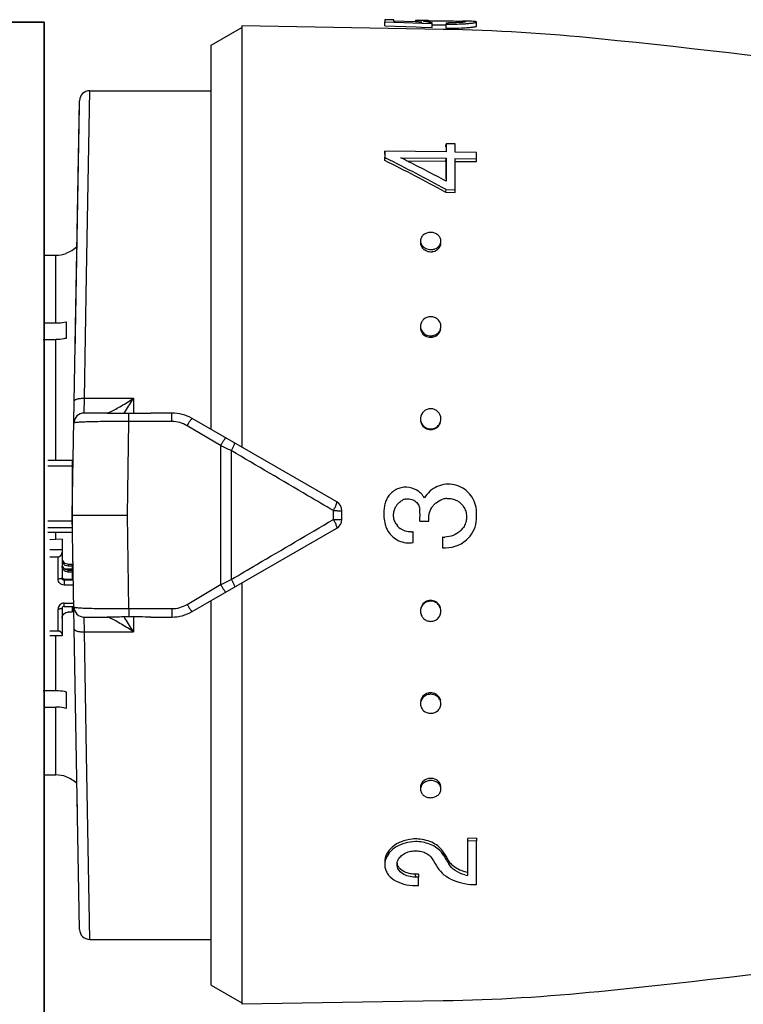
# Model space of a CAD drawing. Header units: millimetres. Extents: x 1279 to 58476, y -6899 to 74987.
# Tile 67 of 157: x 14994 to 15030, y -3103 to -3055. Entities that reach past the tile are written whole.
import ezdxf

# ---------------------------------------------------------------- set-up
doc = ezdxf.new("R2010")
doc.units = ezdxf.units.MM
doc.layers.add('UT_ZAŘÍZENÍ - OT', color=3, linetype='Continuous', lineweight=35)

msp = doc.modelspace()

# ---------------------------------------------------------------- linework, layer by layer
at = {"color": 0, "linetype": 'Continuous'}
for p, q in [((15003.696, -3056.085), (15005.196, -3055.219)), ((15005.196, -3055.145), (15005.196, -3075.79)), ((15015.064, -3055.318), (15005.196, -3055.145)), ((15012.196, -3055.144), (15012.2, -3054.945)), ((15012.196, -3055.144), (15013.745, -3055.198)), ((15012.2, -3054.84), (15012.2, -3054.945)), ((15012.65, -3054.848), (15012.2, -3054.84)), ((15012.2, -3054.945), (15012.648, -3054.96)), ((15012.648, -3054.96), (15012.716, -3054.963)), ((15012.65, -3054.916), (15012.65, -3054.848)), ((15013.709, -3054.95), (15012.65, -3054.916)), ((15012.716, -3054.963), (15014.007, -3055.008)), ((15013.7, -3054.896), (15013.699, -3054.949)), ((15014.012, -3054.959), (15013.709, -3054.95)), ((15013.745, -3055.198), (15014.004, -3055.207)), ((15013.863, -3054.955), (15013.863, -3054.94)), ((15014.004, -3055.207), (15014.52, -3055.226)), ((15014.007, -3055.008), (15014.094, -3055.011)), ((15014.094, -3055.011), (15014.524, -3055.027)), ((15014.3, -3054.954), (15014.301, -3054.89)), ((15014.52, -3055.226), (15014.524, -3055.027)), ((15014.522, -3055.087), (15014.553, -3055.087)), ((15014.524, -3055.027), (15014.524, -3054.974)), ((15015.133, -3054.894), (15015.256, -3054.896)), ((15015.133, -3055.094), (15015.208, -3055.095)), ((15015.206, -3055.255), (15015.209, -3055.056)), ((15015.209, -3054.993), (15015.209, -3055.056)), ((15016.048, -3054.907), (15016.036, -3054.907)), ((15016.047, -3054.967), (15016.047, -3054.921)), ((15016.063, -3054.908), (15016.048, -3054.907)), ((15016.696, -3055.154), (15016.699, -3054.954)), ((15003.696, -3074.924), (15003.696, -3056.085)), ((14997.596, -3067.383), (14997.75, -3058.319)), ((14997.75, -3058.319), (15003.696, -3058.319)), ((14996.896, -3079.119), (14997.25, -3058.81)), ((14997.034, -3071.185), (14997.246, -3059.06)), ((15015.196, -3061.069), (15015.199, -3060.918)), ((15015.199, -3060.918), (15015.199, -3061.324)), ((15015.649, -3060.924), (15015.199, -3060.918)), ((15015.649, -3061.33), (15015.649, -3060.924)), ((15012.196, -3061.432), (15012.2, -3061.285)), ((15012.2, -3061.285), (15012.2, -3061.597)), ((15015.199, -3061.324), (15012.2, -3061.285)), ((15016.699, -3061.343), (15015.649, -3061.33)), ((15016.699, -3061.654), (15016.699, -3061.343)), ((15012.196, -3061.741), (15012.2, -3061.597)), ((15012.2, -3061.597), (15012.255, -3061.625)), ((15012.985, -3061.607), (15015.199, -3061.635)), ((15013.04, -3061.635), (15012.985, -3061.607)), ((15013.278, -3061.755), (15015.196, -3061.779)), ((15015.196, -3061.779), (15015.199, -3061.635)), ((15015.196, -3061.779), (15015.196, -3062.637)), ((15015.199, -3061.635), (15015.199, -3062.754)), ((15015.646, -3061.785), (15016.696, -3061.798)), ((15015.649, -3063.173), (15015.649, -3061.641)), ((15015.649, -3061.641), (15016.699, -3061.654)), ((15016.696, -3061.798), (15016.699, -3061.654)), ((15015.144, -3063.271), (15015.196, -3063.299)), ((15015.196, -3063.299), (15015.199, -3063.168)), ((15015.196, -3063.299), (15015.646, -3063.304)), ((15015.199, -3063.168), (15015.649, -3063.173)), ((15015.646, -3063.304), (15015.649, -3063.173)), ((14996.596, -3066.283), (14996.596, -3066.296)), ((14995.525, -3066.382), (14996.096, -3066.382)), ((14996.096, -3069.706), (14996.096, -3066.382)), ((14997.493, -3073.394), (14997.596, -3067.383)), ((14995.478, -3069.706), (14996.096, -3069.706)), ((14996.596, -3069.645), (14996.596, -3070.459)), ((14995.471, -3070.519), (14996.096, -3070.519)), ((14996.096, -3076.445), (14996.096, -3070.519)), ((14997.474, -3074.119), (14997.493, -3073.394)), ((14997.493, -3073.394), (14999.896, -3073.394)), ((14999.896, -3073.394), (14999.896, -3074.128)), ((14998.632, -3074.119), (14997.474, -3074.119)), ((14999.596, -3079.119), (14999.668, -3074.534)), ((14999.668, -3074.534), (14999.668, -3074.127)), ((15001.766, -3074.534), (14999.668, -3074.534)), ((15001.766, -3074.119), (15000.739, -3074.119)), ((15001.766, -3074.534), (15001.766, -3074.119)), ((15009.846, -3078.475), (15002.766, -3074.387)), ((15004.162, -3075.707), (15002.516, -3074.739)), ((15004.162, -3075.707), (15004.162, -3082.531)), ((15004.683, -3075.963), (15004.683, -3082.275)), ((14996.896, -3076.445), (14995.696, -3076.445)), ((14996.896, -3076.445), (14996.896, -3079.967)), ((14996.896, -3076.729), (14995.696, -3076.729)), ((15009.682, -3079.335), (15009.682, -3078.904)), ((15010.096, -3079.331), (15010.096, -3078.908)), ((14997.25, -3099.428), (14996.896, -3079.119)), ((14996.896, -3079.119), (14999.596, -3079.119)), ((14999.668, -3083.704), (14999.596, -3079.119)), ((14996.896, -3079.425), (14995.696, -3079.425)), ((14996.896, -3079.74), (14995.696, -3079.74)), ((15002.766, -3083.851), (15009.846, -3079.764)), ((15013.91, -3079.422), (15014.36, -3079.422)), ((14996.896, -3079.967), (14995.696, -3079.967)), ((14996.396, -3080.294), (14995.796, -3080.327)), ((14996.096, -3080.31), (14996.096, -3079.967)), ((14996.396, -3080.294), (14996.396, -3082.217)), ((15013.59, -3080.463), (15013.59, -3079.928)), ((15015.019, -3080.191), (15015.019, -3080.725)), ((14996.396, -3080.825), (14995.796, -3080.825)), ((14996.196, -3081.177), (14995.796, -3081.177)), ((14996.196, -3082.256), (14996.196, -3081.177)), ((14996.942, -3081.768), (14996.532, -3081.768)), ((14996.696, -3081.523), (14996.696, -3081.621)), ((14996.696, -3081.523), (14996.896, -3081.523)), ((14996.896, -3081.621), (14996.696, -3081.621)), ((14996.894, -3081.737), (14996.941, -3081.734)), ((14996.896, -3081.523), (14996.896, -3081.768)), ((14996.941, -3081.734), (14996.936, -3081.411)), ((14996.496, -3082.257), (14996.496, -3082.55)), ((14996.496, -3082.257), (14996.896, -3082.257)), ((14996.696, -3081.816), (14996.696, -3081.913)), ((14996.696, -3081.816), (14996.896, -3081.816)), ((14996.896, -3081.913), (14996.696, -3081.913)), ((14996.896, -3081.816), (14996.896, -3082.257)), ((14996.896, -3081.963), (14996.945, -3081.963)), ((14996.896, -3082.159), (14996.949, -3082.159)), ((14996.951, -3082.315), (14996.496, -3082.315)), ((14996.956, -3082.55), (14996.496, -3082.55)), ((15002.516, -3083.5), (15004.162, -3082.531)), ((15005.196, -3082.448), (15005.196, -3103.093)), ((14996.196, -3084.806), (14996.196, -3083.727)), ((14996.396, -3083.688), (14996.396, -3085.042)), ((14996.496, -3083.594), (14996.496, -3083.433)), ((14996.496, -3083.433), (14996.971, -3083.433)), ((14996.496, -3083.594), (14996.974, -3083.594)), ((14996.896, -3083.594), (14996.896, -3083.875)), ((14999.668, -3083.704), (15001.766, -3083.704)), ((14999.668, -3083.704), (14999.668, -3084.112)), ((15001.766, -3083.704), (15001.766, -3084.119)), ((15003.696, -3102.153), (15003.696, -3083.314)), ((14996.896, -3083.875), (14996.696, -3083.875)), ((14997.474, -3084.119), (14998.632, -3084.119)), ((14997.493, -3084.844), (14997.474, -3084.119)), ((14999.896, -3084.11), (14999.896, -3084.844)), ((15000.739, -3084.119), (15001.766, -3084.119)), ((14996.196, -3084.806), (14995.796, -3084.806)), ((14996.396, -3085.042), (14995.796, -3085.042)), ((14996.096, -3087.719), (14996.096, -3085.042)), ((14997.493, -3084.844), (14999.896, -3084.844)), ((14997.596, -3090.855), (14997.493, -3084.844)), ((14995.471, -3087.719), (14996.096, -3087.719)), ((14996.596, -3087.78), (14996.596, -3088.593)), ((14995.478, -3088.532), (14996.096, -3088.532)), ((14996.096, -3091.856), (14996.096, -3088.532)), ((14997.75, -3099.919), (14997.596, -3090.855)), ((14995.525, -3091.856), (14996.096, -3091.856)), ((14996.596, -3091.942), (14996.596, -3091.955)), ((14997.151, -3093.734), (14997.136, -3092.872)), ((15016.696, -3094.96), (15016.246, -3094.965)), ((15016.246, -3094.965), (15016.249, -3095.097)), ((15016.699, -3095.091), (15016.249, -3095.097)), ((15016.249, -3095.097), (15016.249, -3096.785)), ((15016.696, -3094.96), (15016.699, -3095.091)), ((15016.699, -3097.234), (15016.699, -3095.091)), ((15015.074, -3095.649), (15015.077, -3095.787)), ((15015.102, -3095.696), (15015.074, -3095.649)), ((15015.219, -3096.025), (15015.191, -3095.977)), ((15015.329, -3096.072), (15015.332, -3096.213)), ((15013.846, -3096.717), (15013.696, -3096.719)), ((15013.696, -3096.719), (15013.7, -3096.865)), ((15013.846, -3096.717), (15013.85, -3096.863)), ((15013.85, -3096.863), (15013.7, -3096.865)), ((15013.85, -3097.271), (15013.85, -3096.863)), ((15013.7, -3097.273), (15013.85, -3097.271)), ((14997.75, -3099.919), (15003.696, -3099.919)), ((15003.696, -3102.153), (15005.196, -3103.019)), ((15015.064, -3102.921), (15005.196, -3103.093))]:
    msp.add_line(p, q, dxfattribs=at)
for centre, radius, start, end in [((15013.975, -3068.1), 13.227, 89.4411, 89.8689), ((15013.875, -3077.896), 23.023, 89.1611, 89.4301), ((15013.59, -3096.997), 42.126, 88.9967, 89.1537), ((15014.45, -3060.168), 5.28, 90.802, 91.6255), ((15014.886, -3049.608), 5.379, 264.4209, 265.2299), ((15014.972, -3048.566), 6.424, 265.2378, 265.9935), ((15015.383, -3044.965), 10.03, 269.0062, 269.6233), ((15015.426, -3042.514), 12.544, 269.0086, 269.7243), ((15015.507, -3045.356), 9.899, 272.5844, 273.3433), ((15015.508, -3045.224), 9.833, 272.604, 273.3682), ((15015.847, -3057.472), 2.559, 85.7717, 86.5413), ((15015.903, -3056.703), 1.789, 85.3674, 85.7466), ((15015.431, -3090.642), 35.74, 88.7845, 88.9876), ((15015.58, -3046.627), 8.626, 273.3493, 274.1441), ((15015.581, -3046.478), 8.577, 273.3742, 274.1744), ((15013.493, -3145.304), 90, 84.13647, 89), ((14971.608, -3553.159), 500, 80.7849, 84.13647), ((14997.75, -3058.819), 0.5, 90, 178.9973), ((14965.175, -3155.936), 105.279, 61.6647, 63.47201), ((14964.911, -3155.559), 105.191, 61.44046, 63.25103), ((14968.279, -3150.535), 99.533, 63.12099, 63.27442), ((14965.366, -3156.222), 105.923, 61.93543, 63.10673), ((15014.276, -3065.79), 0.33, 178.1966, 179.9988), ((15014.606, -3065.799), 0.34, 350.7701, 358.1614), ((14996.094, -3064.873), 1.509, 270.0706, 289.42), ((14996.096, -3064.869), 1.5, 289.4712, 313.3508), ((15014.452, -3065.632), 0.582, 256.3839, 269.3877), ((15014.456, -3065.53), 0.577, 256.3453, 269.3858), ((15014.451, -3065.642), 0.572, 269.4844, 276.215), ((15014.455, -3065.54), 0.567, 269.4846, 276.231), ((15014.45, -3065.632), 0.583, 276.2044, 282.5615), ((15014.454, -3065.529), 0.578, 276.2208, 282.5995), ((15014.363, -3069.939), 0.417, 180.044, 188.3148), ((15014.535, -3069.87), 0.415, 357.3732, 359.9964), ((15014.449, -3069.889), 0.519, 269.6646, 277.0861), ((15014.453, -3069.82), 0.515, 269.6648, 277.1036), ((15014.447, -3069.874), 0.533, 277.0798, 284.0515), ((15014.451, -3069.806), 0.529, 277.098, 284.093), ((14979.113, -3060.872), 24.264, 327.1853, 328.9302), ((14983.07, -3063.417), 19.559, 326.8086, 327.1686), ((14997.474, -3074.619), 0.5, 90, 179.0027), ((15001.766, -3076.119), 2, 60, 90), ((15001.765, -3076.013), 1.479, 59.4874, 89.9707), ((15014.478, -3074.404), 0.471, 354.8154, 359.9851), ((15014.447, -3074.442), 0.492, 269.8571, 277.6864), ((15014.451, -3074.411), 0.488, 269.8574, 277.7049), ((15014.445, -3074.425), 0.509, 277.6834, 285.011), ((15014.448, -3074.394), 0.505, 277.7025, 285.0544), ((14896.6, -3295.08), 244.324, 63.74449, 63.88063), ((14996.995, -3077.275), 0.0994, 180.0197, 226.4078), ((14996.996, -3077.263), 0.301, 250.5574, 255.9901), ((15013.238, -3078.811), 1.054, 158.3318, 164.7886), ((15013.255, -3078.818), 1.073, 152.1571, 158.3337), ((15013.26, -3078.82), 1.078, 145.9704, 152.1594), ((15013.338, -3078.89), 0.569, 108.7448, 116.1595), ((15013.341, -3078.897), 0.576, 101.6028, 108.7468), ((15015.313, -3079.231), 0.927, 100.7837, 106.9207), ((15015.303, -3079.182), 0.878, 93.8951, 100.7379), ((14996.995, -3078.891), 0.3, 107.6465, 109.446), ((15009.596, -3078.908), 0.5, 0, 60), ((15014.15, -3079.058), 1.999, 164.808, 168.1654), ((15013.457, -3079.121), 0.828, 140.8707, 150.3087), ((15013.463, -3079.126), 0.836, 130.1716, 140.8695), ((15011.613, -3079.119), 2.316, 352.4805, 7.1832), ((15015.322, -3079.273), 0.97, 138.9557, 147.5387), ((15015.317, -3079.269), 0.963, 129.9881, 138.9243), ((15014.038, -3079.119), 2.661, 352.617, 5.7964), ((15009.596, -3079.331), 0.5, 300, 0), ((15013.358, -3079.282), 1.181, 194.6023, 200.5271), ((15013.404, -3079.264), 1.23, 200.5407, 209.4474), ((15013.419, -3079.257), 1.247, 209.4292, 211.6367), ((15013.468, -3079.111), 0.841, 211.8891, 219.0761), ((15013.46, -3079.118), 0.831, 219.0533, 232.0289), ((15015.138, -3079.076), 1.119, 312.7756, 319.0143), ((15015.309, -3079.225), 0.893, 319.047, 325.886), ((15013.447, -3079.156), 0.785, 273.2244, 280.4384), ((15015.137, -3079.093), 1.104, 263.8642, 270.1259), ((15015.137, -3079.085), 1.644, 265.8993, 310.2058), ((14996.686, -3081.326), 0.29, 180.0444, 214.054), ((14896.6, -2863.158), 244.324, 296.11937, 296.25551), ((14996.484, -3083.688), 0.0882, 171.3392, 179.9631), ((14997.474, -3083.619), 0.5, 181, 270), ((15001.765, -3082.226), 1.479, 270.0293, 300.5126), ((15014.45, -3083.815), 0.51, 98.0269, 105.3394), ((15014.454, -3083.846), 0.507, 98.0461, 105.3827), ((15014.448, -3083.797), 0.493, 90.2068, 98.0303), ((15014.451, -3083.828), 0.489, 90.2071, 98.0487), ((14982.727, -3095.044), 19.968, 32.8351, 33.1877), ((14979.191, -3097.317), 24.171, 31.0665, 32.8181), ((15001.766, -3082.119), 2, 270, 300), ((15014.43, -3083.837), 0.481, 185.0847, 187.79), ((15014.452, -3088.368), 0.537, 97.7954, 104.7367), ((15014.455, -3088.436), 0.533, 97.8136, 104.7779), ((15014.45, -3088.351), 0.52, 90.3923, 97.8022), ((15014.453, -3088.419), 0.516, 90.3925, 97.8198), ((14996.094, -3093.366), 1.509, 70.58, 89.9294), ((14996.096, -3093.369), 1.5, 46.6492, 70.5288), ((15014.453, -3092.612), 0.588, 97.2668, 103.5858), ((15014.457, -3092.715), 0.584, 97.2832, 103.6235), ((15014.452, -3092.598), 0.574, 90.5617, 97.2781), ((15014.455, -3092.7), 0.569, 90.5618, 97.294), ((15014.451, -3092.587), 0.563, 89.5723, 90.5364), ((15014.454, -3092.705), 0.574, 77.3795, 90.4724), ((15014.451, -3092.603), 0.579, 77.4233, 89.5238), ((15014.606, -3092.439), 0.34, 1.8386, 9.2299), ((15014.276, -3092.449), 0.33, 180.0012, 181.8034), ((15013.719, -3096.975), 1.981, 90.6662, 95.2549), ((15013.718, -3096.943), 1.949, 86.3178, 90.6522), ((15014.114, -3096.374), 1.129, 37.3043, 43.3274), ((15014.209, -3096.301), 1.009, 30.6653, 37.3109), ((15055.472, -3071.9), 46.929, 210.5968, 210.8677), ((15054.623, -3072.068), 46.046, 210.8741, 211.1479), ((15013.258, -3096.243), 0.458, 173.0331, 181.3955), ((15053.004, -3073.004), 44.808, 210.827, 211.4577), ((15053.271, -3072.885), 44.466, 211.1479, 211.4291), ((15053.749, -3072.931), 44.921, 210.9365, 211.2166), ((15016.119, -3095.587), 0.927, 211.491, 218.2851), ((15016.198, -3095.525), 1.027, 218.2854, 224.5012), ((15016.634, -3094.915), 1.908, 254.2381, 258.3711), ((14971.608, -2605.08), 500, 275.86353, 279.22391), ((14997.75, -3099.419), 0.5, 181, 270), ((15013.493, -3012.934), 90, 271, 275.86353)]:
    msp.add_arc(centre, radius, start, end, dxfattribs=at)
for centre, major_axis, ratio, start_param, end_param in [((14996.196, -3080.942), (0, -0.235), 0.85043, 0, 1.570796), ((14996.196, -3084.963), (-0.2, 0), 0.785695, 3.141593, 4.712389)]:
    msp.add_ellipse(centre, major_axis=major_axis, ratio=ratio, start_param=start_param, end_param=end_param, dxfattribs=at)
for points, knots in [([(15013.75, -3054.882), (15013.737, -3054.883), (15013.721, -3054.885), (15013.704, -3054.89), (15013.7, -3054.894), (15013.7, -3054.896)], [0, 0, 0, 0, 0.708486, 0.898996, 1, 1, 1, 1]), ([(15013.7, -3054.896), (15013.7, -3054.901), (15013.718, -3054.909), (15013.746, -3054.918), (15013.799, -3054.929), (15013.839, -3054.936), (15013.863, -3054.94)], [0, 0, 0, 0, 0.080473, 0.272652, 0.58028, 1, 1, 1, 1]), ([(15013.849, -3054.875), (15013.839, -3054.875), (15013.806, -3054.877), (15013.772, -3054.879), (15013.75, -3054.882)], [0, 0, 0, 0, 0.312325, 1, 1, 1, 1]), ([(15014.005, -3054.873), (15013.991, -3054.873), (15013.939, -3054.873), (15013.887, -3054.874), (15013.849, -3054.875)], [0, 0, 0, 0, 0.28218, 1, 1, 1, 1]), ([(15013.863, -3054.94), (15013.874, -3054.941), (15013.923, -3054.949), (15013.973, -3054.955), (15014.012, -3054.959)], [0, 0, 0, 0, 0.219199, 1, 1, 1, 1]), ([(15014.097, -3054.912), (15014.097, -3054.909), (15014.107, -3054.904), (15014.115, -3054.903), (15014.121, -3054.902)], [0, 0, 0, 0, 0.306489, 1, 1, 1, 1]), ([(15014.364, -3054.961), (15014.326, -3054.957), (15014.26, -3054.95), (15014.184, -3054.939), (15014.139, -3054.93), (15014.117, -3054.924), (15014.104, -3054.919), (15014.097, -3054.914), (15014.097, -3054.912)], [0, 0, 0, 0, 0.416564, 0.727805, 0.840468, 0.923103, 0.975235, 1, 1, 1, 1]), ([(15014.121, -3054.902), (15014.126, -3054.901), (15014.148, -3054.898), (15014.171, -3054.896), (15014.19, -3054.895)], [0, 0, 0, 0, 0.191517, 1, 1, 1, 1]), ([(15014.19, -3054.895), (15014.198, -3054.894), (15014.235, -3054.892), (15014.272, -3054.891), (15014.301, -3054.89)], [0, 0, 0, 0, 0.216654, 1, 1, 1, 1]), ([(15014.377, -3054.889), (15014.39, -3054.888), (15014.45, -3054.888), (15014.509, -3054.888), (15014.555, -3054.888)], [0, 0, 0, 0, 0.229978, 1, 1, 1, 1]), ([(15014.553, -3055.087), (15014.597, -3055.088), (15014.79, -3055.088), (15014.984, -3055.091), (15015.133, -3055.094)], [0, 0, 0, 0, 0.228577, 1, 1, 1, 1]), ([(15014.555, -3054.888), (15014.599, -3054.888), (15014.792, -3054.888), (15014.985, -3054.891), (15015.133, -3054.894)], [0, 0, 0, 0, 0.228486, 1, 1, 1, 1]), ([(15015.206, -3055.255), (15015.271, -3055.256), (15015.52, -3055.258), (15015.769, -3055.254), (15015.953, -3055.245)], [0, 0, 0, 0, 0.261104, 1, 1, 1, 1]), ([(15015.256, -3054.896), (15015.395, -3054.898), (15015.644, -3054.904), (15015.892, -3054.911), (15016.001, -3054.918)], [0, 0, 0, 0, 0.5608, 1, 1, 1, 1]), ([(15015.958, -3054.976), (15015.915, -3054.979), (15015.702, -3054.993), (15015.488, -3054.996), (15015.317, -3054.995)], [0, 0, 0, 0, 0.202928, 1, 1, 1, 1]), ([(15015.366, -3055.058), (15015.417, -3055.058), (15015.614, -3055.058), (15015.81, -3055.053), (15015.955, -3055.047)], [0, 0, 0, 0, 0.261385, 1, 1, 1, 1]), ([(15016.157, -3054.942), (15016.157, -3054.943), (15016.152, -3054.947), (15016.135, -3054.953), (15016.097, -3054.961), (15016.036, -3054.969), (15015.986, -3054.973), (15015.958, -3054.976)], [0, 0, 0, 0, 0.026104, 0.078509, 0.271488, 0.580502, 1, 1, 1, 1]), ([(15016.047, -3054.921), (15016.062, -3054.922), (15016.088, -3054.924), (15016.122, -3054.929), (15016.143, -3054.933), (15016.154, -3054.937), (15016.156, -3054.94)], [0, 0, 0, 0, 0.402142, 0.703286, 0.901798, 1, 1, 1, 1]), ([(15016.156, -3054.94), (15016.157, -3054.94), (15016.157, -3054.941), (15016.157, -3054.941), (15016.157, -3054.942)], [0, 0, 0, 0, 0.519614, 1, 1, 1, 1]), ([(15016.619, -3054.929), (15016.563, -3054.922), (15016.42, -3054.916), (15016.276, -3054.912), (15016.189, -3054.91)], [0, 0, 0, 0, 0.393124, 1, 1, 1, 1]), ([(15016.203, -3055.231), (15016.273, -3055.226), (15016.371, -3055.217), (15016.492, -3055.203), (15016.562, -3055.193), (15016.618, -3055.184), (15016.659, -3055.174), (15016.682, -3055.166), (15016.696, -3055.158), (15016.696, -3055.154)], [0, 0, 0, 0, 0.416026, 0.586157, 0.728535, 0.841423, 0.923955, 0.976034, 1, 1, 1, 1]), ([(15016.205, -3055.032), (15016.275, -3055.027), (15016.373, -3055.018), (15016.494, -3055.004), (15016.565, -3054.994), (15016.621, -3054.984), (15016.662, -3054.974), (15016.686, -3054.967), (15016.699, -3054.958), (15016.699, -3054.954)], [0, 0, 0, 0, 0.415889, 0.585993, 0.728367, 0.841268, 0.923827, 0.975949, 1, 1, 1, 1]), ([(15016.679, -3054.941), (15016.675, -3054.94), (15016.656, -3054.934), (15016.636, -3054.931), (15016.619, -3054.929)], [0, 0, 0, 0, 0.194984, 1, 1, 1, 1]), ([(15016.699, -3054.954), (15016.699, -3054.951), (15016.692, -3054.945), (15016.684, -3054.942), (15016.679, -3054.941)], [0, 0, 0, 0, 0.34526, 1, 1, 1, 1]), ([(15014.45, -3065.266), (15014.386, -3065.266), (15014.261, -3065.285), (15014.096, -3065.369), (15013.983, -3065.503), (15013.951, -3065.614), (15013.95, -3065.668)], [0, 0, 0, 0, 0.270385, 0.528616, 0.769944, 1, 1, 1, 1]), ([(15014.949, -3065.699), (15014.951, -3065.643), (15014.925, -3065.527), (15014.812, -3065.383), (15014.645, -3065.29), (15014.515, -3065.267), (15014.45, -3065.266)], [0, 0, 0, 0, 0.229393, 0.470966, 0.729703, 1, 1, 1, 1]), ([(15013.946, -3065.79), (15013.946, -3065.882), (15014.032, -3066.078), (15014.216, -3066.174), (15014.315, -3066.198)], [0, 0, 0, 0, 0.47302, 1, 1, 1, 1]), ([(15013.95, -3065.668), (15013.948, -3065.716), (15013.967, -3065.815), (15014.02, -3065.9), (15014.054, -3065.937)], [0, 0, 0, 0, 0.488775, 1, 1, 1, 1]), ([(15014.577, -3066.2), (15014.667, -3066.18), (15014.835, -3066.101), (15014.928, -3065.936), (15014.942, -3065.853)], [0, 0, 0, 0, 0.524629, 1, 1, 1, 1]), ([(15014.845, -3065.945), (15014.876, -3065.911), (15014.927, -3065.834), (15014.948, -3065.743), (15014.949, -3065.699)], [0, 0, 0, 0, 0.509651, 1, 1, 1, 1]), ([(15014.054, -3065.937), (15014.07, -3065.956), (15014.145, -3066.027), (15014.243, -3066.072), (15014.319, -3066.091)], [0, 0, 0, 0, 0.24218, 1, 1, 1, 1]), ([(15014.58, -3066.093), (15014.606, -3066.087), (15014.704, -3066.058), (15014.795, -3066.001), (15014.845, -3065.945)], [0, 0, 0, 0, 0.260211, 1, 1, 1, 1]), ([(14996.096, -3069.706), (14996.138, -3069.706), (14996.306, -3069.701), (14996.474, -3069.676), (14996.596, -3069.645)], [0, 0, 0, 0, 0.252472, 1, 1, 1, 1]), ([(15014.45, -3069.402), (15014.327, -3069.401), (15014.133, -3069.468), (15013.984, -3069.666), (15013.953, -3069.785), (15013.95, -3069.844)], [0, 0, 0, 0, 0.507384, 0.755665, 1, 1, 1, 1]), ([(15014.949, -3069.87), (15014.949, -3069.809), (15014.922, -3069.685), (15014.81, -3069.529), (15014.644, -3069.427), (15014.514, -3069.402), (15014.45, -3069.402)], [0, 0, 0, 0, 0.241806, 0.488407, 0.741812, 1, 1, 1, 1]), ([(15013.95, -3069.844), (15013.948, -3069.895), (15013.957, -3069.963), (15013.981, -3070.027), (15013.988, -3070.042)], [0, 0, 0, 0, 0.747031, 1, 1, 1, 1]), ([(15013.95, -3069.999), (15013.964, -3070.09), (15014.051, -3070.269), (15014.223, -3070.366), (15014.315, -3070.39)], [0, 0, 0, 0, 0.489899, 1, 1, 1, 1]), ([(15013.988, -3070.042), (15014.018, -3070.109), (15014.11, -3070.231), (15014.247, -3070.299), (15014.319, -3070.318)], [0, 0, 0, 0, 0.492845, 1, 1, 1, 1]), ([(15014.577, -3070.392), (15014.668, -3070.369), (15014.841, -3070.274), (15014.928, -3070.096), (15014.942, -3070.006)], [0, 0, 0, 0, 0.510101, 1, 1, 1, 1]), ([(15014.58, -3070.319), (15014.642, -3070.304), (15014.76, -3070.251), (15014.849, -3070.156), (15014.882, -3070.103)], [0, 0, 0, 0, 0.506643, 1, 1, 1, 1]), ([(15014.882, -3070.103), (15014.892, -3070.087), (15014.927, -3070.02), (15014.946, -3069.945), (15014.949, -3069.889)], [0, 0, 0, 0, 0.253103, 1, 1, 1, 1]), ([(14996.596, -3070.459), (14996.555, -3070.469), (14996.391, -3070.504), (14996.222, -3070.519), (14996.096, -3070.519)], [0, 0, 0, 0, 0.247091, 1, 1, 1, 1]), ([(14996.993, -3073.523), (14996.994, -3073.514), (14997.003, -3073.491), (14997.036, -3073.468), (14997.082, -3073.446), (14997.172, -3073.418), (14997.311, -3073.398), (14997.43, -3073.393), (14997.493, -3073.394)], [0, 0, 0, 0, 0.054454, 0.124226, 0.220024, 0.341181, 0.645763, 1, 1, 1, 1]), ([(14998.775, -3074.055), (14998.859, -3074.015), (14999.035, -3073.922), (14999.412, -3073.706), (14999.701, -3073.524), (14999.896, -3073.394)], [0, 0, 0, 0, 0.213248, 0.460801, 1, 1, 1, 1]), ([(14998.665, -3074.103), (14998.668, -3074.102), (14998.678, -3074.098), (14998.689, -3074.094), (14998.696, -3074.091)], [0, 0, 0, 0, 0.235586, 1, 1, 1, 1]), ([(14998.696, -3074.091), (14998.703, -3074.088), (14998.729, -3074.077), (14998.755, -3074.065), (14998.775, -3074.055)], [0, 0, 0, 0, 0.229765, 1, 1, 1, 1]), ([(15014.45, -3073.908), (15014.329, -3073.908), (15014.078, -3073.999), (15013.962, -3074.24), (15013.951, -3074.359)], [0, 0, 0, 0, 0.501804, 1, 1, 1, 1]), ([(15014.949, -3074.404), (15014.949, -3074.278), (15014.841, -3074.014), (15014.577, -3073.909), (15014.45, -3073.908)], [0, 0, 0, 0, 0.49811, 1, 1, 1, 1]), ([(14999.668, -3074.534), (14999.492, -3074.533), (14999.147, -3074.533), (14998.646, -3074.536), (14998.186, -3074.542), (14997.835, -3074.549), (14997.588, -3074.557), (14997.432, -3074.563), (14997.297, -3074.569), (14997.185, -3074.576), (14997.097, -3074.584), (14997.034, -3074.591), (14996.996, -3074.598), (14996.979, -3074.604), (14996.974, -3074.609), (14996.974, -3074.61)], [0, 0, 0, 0, 0.195605, 0.383531, 0.55643, 0.707585, 0.773165, 0.831259, 0.881323, 0.92293, 0.955723, 0.979458, 0.994025, 0.997954, 1, 1, 1, 1]), ([(14998.606, -3074.119), (14998.614, -3074.119), (14998.634, -3074.114), (14998.654, -3074.108), (14998.665, -3074.103)], [0, 0, 0, 0, 0.393757, 1, 1, 1, 1]), ([(14998.632, -3074.119), (14998.712, -3074.119), (14999.057, -3074.12), (14999.403, -3074.124), (14999.668, -3074.127)], [0, 0, 0, 0, 0.230893, 1, 1, 1, 1]), ([(14999.668, -3074.127), (14999.848, -3074.129), (15000.204, -3074.128), (15000.561, -3074.119), (15000.739, -3074.119)], [0, 0, 0, 0, 0.502804, 1, 1, 1, 1]), ([(15002.516, -3074.739), (15002.536, -3074.719), (15002.568, -3074.671), (15002.601, -3074.597), (15002.64, -3074.534), (15002.679, -3074.483), (15002.71, -3074.441), (15002.735, -3074.41), (15002.75, -3074.394), (15002.762, -3074.385), (15002.766, -3074.387)], [0, 0, 0, 0, 0.198142, 0.388892, 0.560134, 0.707991, 0.828678, 0.918542, 0.975091, 1, 1, 1, 1]), ([(15013.95, -3074.503), (15013.963, -3074.598), (15014.047, -3074.785), (15014.222, -3074.89), (15014.315, -3074.916)], [0, 0, 0, 0, 0.498032, 1, 1, 1, 1]), ([(15013.967, -3074.53), (15013.99, -3074.612), (15014.079, -3074.77), (15014.236, -3074.858), (15014.319, -3074.881)], [0, 0, 0, 0, 0.49918, 1, 1, 1, 1]), ([(15014.577, -3074.917), (15014.659, -3074.894), (15014.816, -3074.808), (15014.906, -3074.652), (15014.928, -3074.57)], [0, 0, 0, 0, 0.50198, 1, 1, 1, 1]), ([(15014.58, -3074.882), (15014.652, -3074.862), (15014.791, -3074.791), (15014.882, -3074.663), (15014.911, -3074.594)], [0, 0, 0, 0, 0.50114, 1, 1, 1, 1]), ([(15004.162, -3075.707), (15004.191, -3075.657), (15004.234, -3075.586), (15004.291, -3075.496), (15004.327, -3075.441), (15004.358, -3075.396), (15004.382, -3075.364), (15004.398, -3075.346), (15004.407, -3075.338), (15004.411, -3075.337), (15004.412, -3075.338)], [0, 0, 0, 0, 0.387648, 0.559336, 0.708365, 0.829964, 0.920373, 0.976704, 0.992026, 1, 1, 1, 1]), ([(15004.683, -3075.963), (15004.709, -3075.917), (15004.745, -3075.848), (15004.788, -3075.761), (15004.813, -3075.706), (15004.832, -3075.661), (15004.844, -3075.626), (15004.85, -3075.604), (15004.849, -3075.59), (15004.846, -3075.588)], [0, 0, 0, 0, 0.389691, 0.560136, 0.707341, 0.827183, 0.916538, 0.973346, 1, 1, 1, 1]), ([(15009.682, -3078.904), (15009.267, -3078.659), (15007.601, -3077.679), (15005.934, -3076.699), (15004.683, -3075.963)], [0, 0, 0, 0, 0.249365, 1, 1, 1, 1]), ([(15014.14, -3078.281), (15014.052, -3078.129), (15013.796, -3077.866), (15013.357, -3077.737), (15013.005, -3077.769), (15012.755, -3077.859), (15012.533, -3078.009), (15012.416, -3078.144), (15012.367, -3078.217)], [0, 0, 0, 0, 0.249691, 0.498274, 0.623384, 0.748679, 0.874168, 1, 1, 1, 1]), ([(15016.686, -3078.85), (15016.671, -3078.708), (15016.596, -3078.426), (15016.29, -3077.938), (15015.639, -3077.547), (15014.882, -3077.621), (15014.398, -3077.934), (15014.212, -3078.158), (15014.14, -3078.281)], [0, 0, 0, 0, 0.125806, 0.251598, 0.500158, 0.748611, 0.874302, 1, 1, 1, 1]), ([(15013.225, -3078.333), (15013.302, -3078.317), (15013.464, -3078.317), (15013.685, -3078.417), (15013.849, -3078.596), (15013.901, -3078.751), (15013.911, -3078.83)], [0, 0, 0, 0, 0.248903, 0.498305, 0.748695, 1, 1, 1, 1]), ([(15015.243, -3078.306), (15015.327, -3078.301), (15015.497, -3078.313), (15015.814, -3078.429), (15016.069, -3078.678), (15016.191, -3078.995), (15016.218, -3079.25), (15016.171, -3079.502), (15016.095, -3079.656), (15016.048, -3079.726)], [0, 0, 0, 0, 0.124702, 0.249421, 0.497433, 0.62303, 0.748788, 0.874419, 1, 1, 1, 1]), ([(15009.682, -3078.904), (15009.711, -3078.852), (15009.762, -3078.757), (15009.819, -3078.629), (15009.849, -3078.54), (15009.855, -3078.494), (15009.85, -3078.478), (15009.846, -3078.475)], [0, 0, 0, 0, 0.377895, 0.69297, 0.905251, 0.965919, 1, 1, 1, 1]), ([(15009.682, -3078.904), (15009.711, -3078.904), (15009.765, -3078.904), (15009.843, -3078.904), (15009.914, -3078.905), (15009.975, -3078.905), (15010.019, -3078.906), (15010.048, -3078.906), (15010.064, -3078.906), (15010.077, -3078.907), (15010.087, -3078.907), (15010.092, -3078.908), (15010.096, -3078.907), (15010.096, -3078.908)], [0, 0, 0, 0, 0.203374, 0.394866, 0.56769, 0.716771, 0.837685, 0.88646, 0.926896, 0.958626, 0.981467, 0.99529, 1, 1, 1, 1]), ([(15012.194, -3078.648), (15012.178, -3078.725), (15012.131, -3079.034), (15012.156, -3079.353), (15012.215, -3079.58)], [0, 0, 0, 0, 0.250786, 1, 1, 1, 1]), ([(15012.754, -3079.555), (15012.715, -3079.493), (15012.654, -3079.356), (15012.621, -3079.135), (15012.646, -3078.913), (15012.701, -3078.774), (15012.737, -3078.711)], [0, 0, 0, 0, 0.249892, 0.499949, 0.75024, 1, 1, 1, 1]), ([(15014.36, -3079.422), (15014.343, -3079.307), (15014.353, -3079.07), (15014.442, -3078.85), (15014.504, -3078.752)], [0, 0, 0, 0, 0.500135, 1, 1, 1, 1]), ([(15004.683, -3082.275), (15005.101, -3082.029), (15006.767, -3081.05), (15008.434, -3080.069), (15009.682, -3079.335)], [0, 0, 0, 0, 0.250578, 1, 1, 1, 1]), ([(15009.682, -3079.335), (15009.711, -3079.335), (15009.765, -3079.334), (15009.843, -3079.334), (15009.914, -3079.334), (15009.975, -3079.333), (15010.019, -3079.333), (15010.048, -3079.332), (15010.064, -3079.332), (15010.077, -3079.331), (15010.087, -3079.332), (15010.092, -3079.33), (15010.096, -3079.331), (15010.096, -3079.331)], [0, 0, 0, 0, 0.203374, 0.394866, 0.56769, 0.716771, 0.837685, 0.88646, 0.926896, 0.958626, 0.981467, 0.99529, 1, 1, 1, 1]), ([(15009.682, -3079.335), (15009.711, -3079.386), (15009.762, -3079.482), (15009.819, -3079.61), (15009.849, -3079.698), (15009.855, -3079.745), (15009.85, -3079.761), (15009.846, -3079.764)], [0, 0, 0, 0, 0.377895, 0.69297, 0.905251, 0.965919, 1, 1, 1, 1]), ([(15013.492, -3079.94), (15013.395, -3079.945), (15013.2, -3079.922), (15013.025, -3079.831), (15012.949, -3079.772)], [0, 0, 0, 0, 0.50069, 1, 1, 1, 1]), ([(15016.198, -3080.341), (15016.328, -3080.231), (15016.546, -3079.96), (15016.655, -3079.63), (15016.677, -3079.461)], [0, 0, 0, 0, 0.49938, 1, 1, 1, 1]), ([(15012.357, -3079.911), (15012.42, -3080.012), (15012.575, -3080.198), (15012.88, -3080.395), (15013.23, -3080.491), (15013.472, -3080.485), (15013.59, -3080.463)], [0, 0, 0, 0, 0.249964, 0.499879, 0.749906, 1, 1, 1, 1]), ([(15015.898, -3079.898), (15015.797, -3079.992), (15015.557, -3080.144), (15015.278, -3080.197), (15015.14, -3080.197)], [0, 0, 0, 0, 0.500561, 1, 1, 1, 1]), ([(14996.396, -3081.229), (14996.396, -3081.267), (14996.411, -3081.345), (14996.478, -3081.443), (14996.578, -3081.508), (14996.657, -3081.523), (14996.696, -3081.523)], [0, 0, 0, 0, 0.247784, 0.496832, 0.747734, 1, 1, 1, 1]), ([(14996.396, -3081.522), (14996.396, -3081.56), (14996.411, -3081.638), (14996.478, -3081.735), (14996.578, -3081.801), (14996.657, -3081.816), (14996.696, -3081.816)], [0, 0, 0, 0, 0.247784, 0.496832, 0.747734, 1, 1, 1, 1]), ([(14996.696, -3081.913), (14996.657, -3081.913), (14996.578, -3081.898), (14996.478, -3081.833), (14996.411, -3081.735), (14996.396, -3081.657), (14996.396, -3081.619)], [0, 0, 0, 0, 0.252266, 0.503168, 0.752216, 1, 1, 1, 1]), ([(14996.696, -3081.621), (14996.647, -3081.621), (14996.548, -3081.597), (14996.473, -3081.529), (14996.445, -3081.489)], [0, 0, 0, 0, 0.501963, 1, 1, 1, 1]), ([(14996.396, -3082.217), (14996.396, -3082.22), (14996.393, -3082.225), (14996.387, -3082.229), (14996.377, -3082.234), (14996.36, -3082.24), (14996.335, -3082.245), (14996.305, -3082.25), (14996.258, -3082.255), (14996.221, -3082.256), (14996.196, -3082.256)], [0, 0, 0, 0, 0.040706, 0.069574, 0.105554, 0.199505, 0.321626, 0.468167, 0.634164, 1, 1, 1, 1]), ([(14996.496, -3082.55), (14996.457, -3082.55), (14996.378, -3082.535), (14996.278, -3082.47), (14996.211, -3082.372), (14996.196, -3082.294), (14996.196, -3082.256)], [0, 0, 0, 0, 0.252255, 0.503168, 0.752226, 1, 1, 1, 1]), ([(14996.496, -3082.315), (14996.483, -3082.315), (14996.456, -3082.31), (14996.423, -3082.288), (14996.401, -3082.256), (14996.396, -3082.23), (14996.396, -3082.217)], [0, 0, 0, 0, 0.252236, 0.503168, 0.752245, 1, 1, 1, 1]), ([(14996.496, -3082.257), (14996.484, -3082.257), (14996.46, -3082.252), (14996.429, -3082.234), (14996.406, -3082.206), (14996.398, -3082.183), (14996.397, -3082.172)], [0, 0, 0, 0, 0.251925, 0.502849, 0.751924, 1, 1, 1, 1]), ([(15004.683, -3082.275), (15004.709, -3082.322), (15004.745, -3082.39), (15004.788, -3082.477), (15004.813, -3082.532), (15004.832, -3082.577), (15004.844, -3082.613), (15004.85, -3082.634), (15004.849, -3082.648), (15004.846, -3082.65)], [0, 0, 0, 0, 0.389693, 0.560138, 0.707342, 0.827185, 0.916539, 0.973347, 1, 1, 1, 1]), ([(15004.162, -3082.531), (15004.191, -3082.581), (15004.234, -3082.653), (15004.291, -3082.742), (15004.327, -3082.798), (15004.358, -3082.842), (15004.382, -3082.874), (15004.398, -3082.893), (15004.407, -3082.9), (15004.411, -3082.901), (15004.412, -3082.901)], [0, 0, 0, 0, 0.387648, 0.559336, 0.708365, 0.829964, 0.920373, 0.976704, 0.992026, 1, 1, 1, 1]), ([(14996.496, -3083.433), (14996.457, -3083.433), (14996.378, -3083.448), (14996.278, -3083.514), (14996.211, -3083.611), (14996.196, -3083.689), (14996.196, -3083.727)], [0, 0, 0, 0, 0.252255, 0.503168, 0.752226, 1, 1, 1, 1]), ([(14996.396, -3083.688), (14996.396, -3083.691), (14996.393, -3083.696), (14996.387, -3083.7), (14996.377, -3083.705), (14996.36, -3083.711), (14996.335, -3083.717), (14996.305, -3083.721), (14996.258, -3083.726), (14996.221, -3083.727), (14996.196, -3083.727)], [0, 0, 0, 0, 0.040706, 0.069574, 0.105554, 0.199505, 0.321626, 0.468167, 0.634164, 1, 1, 1, 1]), ([(14996.496, -3083.594), (14996.483, -3083.594), (14996.459, -3083.598), (14996.428, -3083.617), (14996.406, -3083.643), (14996.398, -3083.665), (14996.397, -3083.675)], [0, 0, 0, 0, 0.26767, 0.525516, 0.768461, 1, 1, 1, 1]), ([(14996.974, -3083.628), (14996.974, -3083.63), (14996.979, -3083.634), (14996.996, -3083.64), (14997.034, -3083.647), (14997.097, -3083.655), (14997.185, -3083.662), (14997.297, -3083.669), (14997.432, -3083.676), (14997.588, -3083.682), (14997.835, -3083.689), (14998.186, -3083.696), (14998.646, -3083.702), (14999.147, -3083.705), (14999.492, -3083.705), (14999.668, -3083.704)], [0, 0, 0, 0, 0.002046, 0.005975, 0.020542, 0.044277, 0.07707, 0.118677, 0.168741, 0.226835, 0.292415, 0.44357, 0.616469, 0.804395, 1, 1, 1, 1]), ([(15002.516, -3083.5), (15002.536, -3083.52), (15002.568, -3083.568), (15002.601, -3083.642), (15002.64, -3083.705), (15002.679, -3083.756), (15002.71, -3083.797), (15002.735, -3083.828), (15002.75, -3083.845), (15002.762, -3083.853), (15002.766, -3083.851)], [0, 0, 0, 0, 0.198108, 0.388908, 0.560156, 0.708001, 0.828682, 0.918545, 0.975091, 1, 1, 1, 1]), ([(15014.315, -3083.323), (15014.222, -3083.348), (15014.047, -3083.453), (15013.963, -3083.64), (15013.95, -3083.735)], [0, 0, 0, 0, 0.501968, 1, 1, 1, 1]), ([(15014.319, -3083.357), (15014.236, -3083.38), (15014.079, -3083.469), (15013.99, -3083.626), (15013.967, -3083.709)], [0, 0, 0, 0, 0.50082, 1, 1, 1, 1]), ([(15014.928, -3083.668), (15014.906, -3083.586), (15014.816, -3083.431), (15014.659, -3083.344), (15014.577, -3083.322)], [0, 0, 0, 0, 0.49802, 1, 1, 1, 1]), ([(15014.911, -3083.645), (15014.882, -3083.575), (15014.791, -3083.448), (15014.652, -3083.376), (15014.58, -3083.357)], [0, 0, 0, 0, 0.49886, 1, 1, 1, 1]), ([(14996.396, -3084.169), (14996.396, -3084.131), (14996.411, -3084.053), (14996.478, -3083.955), (14996.578, -3083.89), (14996.657, -3083.875), (14996.696, -3083.875)], [0, 0, 0, 0, 0.247784, 0.496832, 0.747734, 1, 1, 1, 1]), ([(14998.62, -3084.121), (14998.619, -3084.121), (14998.614, -3084.12), (14998.609, -3084.119), (14998.606, -3084.119)], [0, 0, 0, 0, 0.289793, 1, 1, 1, 1]), ([(14998.775, -3084.183), (14998.745, -3084.169), (14998.694, -3084.146), (14998.642, -3084.126), (14998.62, -3084.121)], [0, 0, 0, 0, 0.595054, 1, 1, 1, 1]), ([(14999.668, -3084.112), (14999.577, -3084.113), (14999.231, -3084.116), (14998.886, -3084.119), (14998.632, -3084.119)], [0, 0, 0, 0, 0.264643, 1, 1, 1, 1]), ([(14999.896, -3084.844), (14999.701, -3084.715), (14999.412, -3084.533), (14999.035, -3084.317), (14998.859, -3084.223), (14998.775, -3084.183)], [0, 0, 0, 0, 0.539199, 0.786752, 1, 1, 1, 1]), ([(15000.739, -3084.119), (15000.561, -3084.119), (15000.204, -3084.111), (14999.848, -3084.11), (14999.668, -3084.112)], [0, 0, 0, 0, 0.497196, 1, 1, 1, 1]), ([(15013.954, -3083.902), (15013.962, -3083.96), (15014, -3084.075), (15014.113, -3084.217), (15014.27, -3084.308), (15014.39, -3084.33), (15014.45, -3084.33)], [0, 0, 0, 0, 0.249231, 0.498303, 0.748586, 1, 1, 1, 1]), ([(15014.45, -3084.33), (15014.518, -3084.33), (15014.656, -3084.3), (15014.829, -3084.179), (15014.935, -3083.998), (15014.954, -3083.859), (15014.948, -3083.792)], [0, 0, 0, 0, 0.25144, 0.501784, 0.751362, 1, 1, 1, 1]), ([(14996.993, -3084.715), (14996.994, -3084.725), (14997.003, -3084.747), (14997.036, -3084.771), (14997.082, -3084.793), (14997.172, -3084.82), (14997.311, -3084.841), (14997.43, -3084.845), (14997.493, -3084.844)], [0, 0, 0, 0, 0.054452, 0.124207, 0.219995, 0.341151, 0.645741, 1, 1, 1, 1]), ([(14996.096, -3087.719), (14996.138, -3087.719), (14996.306, -3087.724), (14996.474, -3087.749), (14996.596, -3087.78)], [0, 0, 0, 0, 0.252472, 1, 1, 1, 1]), ([(15014.315, -3087.848), (15014.223, -3087.872), (15014.051, -3087.969), (15013.964, -3088.149), (15013.95, -3088.239)], [0, 0, 0, 0, 0.510101, 1, 1, 1, 1]), ([(15014.319, -3087.921), (15014.247, -3087.94), (15014.11, -3088.007), (15014.018, -3088.13), (15013.988, -3088.196)], [0, 0, 0, 0, 0.507155, 1, 1, 1, 1]), ([(15014.942, -3088.232), (15014.928, -3088.143), (15014.841, -3087.964), (15014.668, -3087.87), (15014.577, -3087.847)], [0, 0, 0, 0, 0.489899, 1, 1, 1, 1]), ([(15014.882, -3088.136), (15014.849, -3088.082), (15014.76, -3087.988), (15014.642, -3087.935), (15014.58, -3087.919)], [0, 0, 0, 0, 0.493357, 1, 1, 1, 1]), ([(14996.596, -3088.593), (14996.555, -3088.583), (14996.391, -3088.547), (14996.222, -3088.532), (14996.096, -3088.532)], [0, 0, 0, 0, 0.247091, 1, 1, 1, 1]), ([(15013.988, -3088.196), (15013.981, -3088.212), (15013.957, -3088.275), (15013.948, -3088.344), (15013.95, -3088.394)], [0, 0, 0, 0, 0.252969, 1, 1, 1, 1]), ([(15013.95, -3088.394), (15013.953, -3088.453), (15013.984, -3088.573), (15014.133, -3088.77), (15014.327, -3088.838), (15014.45, -3088.837)], [0, 0, 0, 0, 0.244335, 0.492616, 1, 1, 1, 1]), ([(15014.45, -3088.837), (15014.516, -3088.836), (15014.649, -3088.81), (15014.818, -3088.703), (15014.928, -3088.54), (15014.952, -3088.412), (15014.949, -3088.35)], [0, 0, 0, 0, 0.258416, 0.511779, 0.758272, 1, 1, 1, 1]), ([(15014.949, -3088.35), (15014.946, -3088.294), (15014.927, -3088.218), (15014.892, -3088.152), (15014.882, -3088.136)], [0, 0, 0, 0, 0.746897, 1, 1, 1, 1]), ([(15014.315, -3092.04), (15014.216, -3092.064), (15014.032, -3092.16), (15013.946, -3092.357), (15013.946, -3092.449)], [0, 0, 0, 0, 0.52698, 1, 1, 1, 1]), ([(15014.054, -3092.301), (15014.02, -3092.338), (15013.967, -3092.423), (15013.948, -3092.522), (15013.95, -3092.57)], [0, 0, 0, 0, 0.511225, 1, 1, 1, 1]), ([(15014.319, -3092.148), (15014.293, -3092.154), (15014.195, -3092.185), (15014.104, -3092.244), (15014.054, -3092.301)], [0, 0, 0, 0, 0.259523, 1, 1, 1, 1]), ([(15014.942, -3092.385), (15014.928, -3092.303), (15014.835, -3092.137), (15014.667, -3092.058), (15014.577, -3092.038)], [0, 0, 0, 0, 0.475371, 1, 1, 1, 1]), ([(15014.845, -3092.293), (15014.829, -3092.275), (15014.753, -3092.205), (15014.655, -3092.162), (15014.58, -3092.145)], [0, 0, 0, 0, 0.241743, 1, 1, 1, 1]), ([(15014.949, -3092.539), (15014.948, -3092.495), (15014.927, -3092.405), (15014.876, -3092.327), (15014.845, -3092.293)], [0, 0, 0, 0, 0.490349, 1, 1, 1, 1]), ([(15013.95, -3092.57), (15013.951, -3092.624), (15013.983, -3092.735), (15014.096, -3092.869), (15014.261, -3092.953), (15014.386, -3092.973), (15014.45, -3092.972)], [0, 0, 0, 0, 0.230056, 0.471384, 0.729615, 1, 1, 1, 1]), ([(15014.45, -3092.972), (15014.515, -3092.971), (15014.645, -3092.948), (15014.812, -3092.855), (15014.925, -3092.712), (15014.951, -3092.595), (15014.949, -3092.539)], [0, 0, 0, 0, 0.270297, 0.529034, 0.770607, 1, 1, 1, 1]), ([(15013.538, -3095.002), (15013.357, -3095.019), (15013.011, -3095.099), (15012.569, -3095.351), (15012.267, -3095.705), (15012.193, -3095.994), (15012.197, -3096.129)], [0, 0, 0, 0, 0.285569, 0.551478, 0.78834, 1, 1, 1, 1]), ([(15013.7, -3095.126), (15013.531, -3095.128), (15013.201, -3095.174), (15012.757, -3095.362), (15012.413, -3095.648), (15012.27, -3095.898), (15012.233, -3096.025)], [0, 0, 0, 0, 0.276815, 0.541296, 0.783329, 1, 1, 1, 1]), ([(15014.935, -3095.599), (15014.789, -3095.443), (15014.495, -3095.262), (15014.058, -3095.144), (15013.82, -3095.125), (15013.7, -3095.126)], [0, 0, 0, 0, 0.473959, 0.733478, 1, 1, 1, 1]), ([(15015.074, -3095.649), (15014.96, -3095.458), (15014.677, -3095.22), (15014.23, -3095.049), (15013.974, -3095.006), (15013.843, -3094.998)], [0, 0, 0, 0, 0.464053, 0.726092, 1, 1, 1, 1]), ([(15012.853, -3096.023), (15012.885, -3095.959), (15012.978, -3095.836), (15013.172, -3095.698), (15013.41, -3095.605), (15013.672, -3095.567), (15013.937, -3095.588), (15014.248, -3095.683), (15014.449, -3095.837), (15014.526, -3095.966)], [0, 0, 0, 0, 0.110355, 0.232071, 0.363298, 0.500079, 0.636986, 0.768855, 1, 1, 1, 1]), ([(15012.233, -3096.025), (15012.227, -3096.045), (15012.207, -3096.125), (15012.199, -3096.208), (15012.2, -3096.27)], [0, 0, 0, 0, 0.254201, 1, 1, 1, 1]), ([(15012.2, -3096.27), (15012.202, -3096.339), (15012.225, -3096.48), (15012.349, -3096.75), (15012.652, -3097.034), (15013.14, -3097.234), (15013.509, -3097.275), (15013.7, -3097.273)], [0, 0, 0, 0, 0.104904, 0.212347, 0.445391, 0.711352, 1, 1, 1, 1]), ([(15013.7, -3096.865), (15013.585, -3096.867), (15013.363, -3096.841), (15013.07, -3096.717), (15012.859, -3096.516), (15012.802, -3096.338), (15012.8, -3096.255)], [0, 0, 0, 0, 0.288289, 0.554647, 0.788959, 1, 1, 1, 1]), ([(15012.803, -3096.188), (15012.805, -3096.174), (15012.814, -3096.117), (15012.834, -3096.062), (15012.853, -3096.023)], [0, 0, 0, 0, 0.245195, 1, 1, 1, 1]), ([(15012.904, -3096.402), (15012.891, -3096.386), (15012.846, -3096.321), (15012.815, -3096.245), (15012.804, -3096.187)], [0, 0, 0, 0, 0.259352, 1, 1, 1, 1]), ([(15016.116, -3096.752), (15015.951, -3096.705), (15015.649, -3096.576), (15015.411, -3096.342), (15015.332, -3096.213)], [0, 0, 0, 0, 0.53047, 1, 1, 1, 1]), ([(15016.246, -3096.639), (15016.168, -3096.623), (15015.885, -3096.547), (15015.616, -3096.398), (15015.465, -3096.245)], [0, 0, 0, 0, 0.269283, 1, 1, 1, 1]), ([(15013.696, -3096.719), (15013.616, -3096.72), (15013.458, -3096.707), (15013.176, -3096.631), (15012.987, -3096.509), (15012.904, -3096.402)], [0, 0, 0, 0, 0.273822, 0.536871, 1, 1, 1, 1]), ([(15014.781, -3096.388), (15014.864, -3096.524), (15015.097, -3096.776), (15015.557, -3097.043), (15016.106, -3097.203), (15016.499, -3097.236), (15016.699, -3097.234)], [0, 0, 0, 0, 0.219385, 0.461046, 0.724092, 1, 1, 1, 1])]:
    msp.add_open_spline(points, degree=3, knots=knots, dxfattribs=at)
for points in [[(15014.315, -3070.39), (15014.358, -3070.401), (15014.402, -3070.407), (15014.446, -3070.408)], [(15014.319, -3070.318), (15014.362, -3070.329), (15014.406, -3070.335), (15014.45, -3070.335)], [(15013.951, -3074.359), (15013.946, -3074.416), (15013.952, -3074.475), (15013.967, -3074.53)], [(15014.911, -3074.594), (15014.93, -3074.547), (15014.943, -3074.497), (15014.948, -3074.447)], [(15014.315, -3074.916), (15014.358, -3074.927), (15014.402, -3074.934), (15014.446, -3074.934)], [(15014.319, -3074.881), (15014.362, -3074.893), (15014.406, -3074.899), (15014.45, -3074.899)], [(15012.924, -3078.487), (15012.974, -3078.445), (15013.029, -3078.408), (15013.087, -3078.379)], [(15014.698, -3078.531), (15014.798, -3078.447), (15014.918, -3078.382), (15015.043, -3078.344)], [(15013.967, -3083.709), (15013.952, -3083.764), (15013.946, -3083.822), (15013.951, -3083.879)], [(15014.577, -3083.322), (15014.534, -3083.31), (15014.49, -3083.304), (15014.446, -3083.305)], [(15014.58, -3083.357), (15014.537, -3083.345), (15014.493, -3083.339), (15014.45, -3083.339)], [(15014.948, -3083.792), (15014.943, -3083.741), (15014.93, -3083.691), (15014.911, -3083.645)], [(15014.577, -3087.847), (15014.534, -3087.836), (15014.49, -3087.831), (15014.446, -3087.831)], [(15014.58, -3087.919), (15014.537, -3087.908), (15014.493, -3087.903), (15014.45, -3087.903)]]:
    msp.add_open_spline(points, degree=3, dxfattribs=at)
at = {"layer": 'UT_ZAŘÍZENÍ - OT', "linetype": 'Continuous'}
for p, q in [((13795.525, -3054.96), (14995.525, -3054.96)), ((14995.525, -3054.96), (14995.525, -3554.96))]:
    msp.add_line(p, q, dxfattribs=at)

doc.saveas('drawing.dxf')
